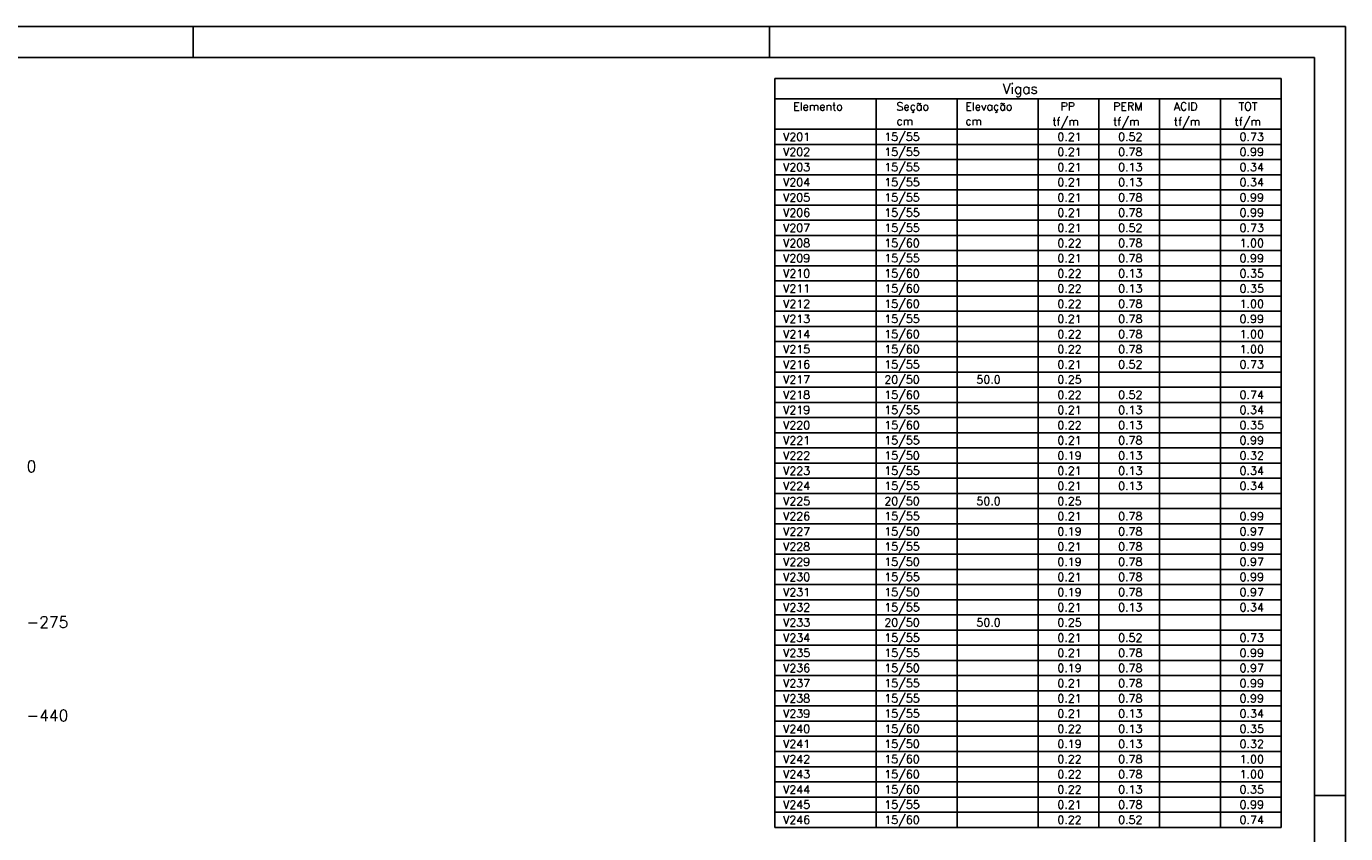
# Model space of a CAD drawing. Extents: x 0 to 119, y 0 to 84.
# Tile 19 of 19: x 77 to 119, y 58 to 84. Entities that reach past the tile are written whole.
import ezdxf

# ---------------------------------------------------------------- set-up
doc = ezdxf.new("R2010")
doc.units = 0
doc.header["$MEASUREMENT"] = 0
doc.layers.add('1', color=1, linetype='CONTINUOUS')
doc.layers.add('8', color=8, linetype='CONTINUOUS')
doc.styles.get("Standard").update_dxf_attribs({"font": 'ROMANS.SHX'})

msp = doc.modelspace()

# ---------------------------------------------------------------- linework, layer by layer
at = {"layer": '1', "linetype": 'Continuous'}
for p, q in [((0, 84.1), (118.9, 84.1)), ((81.9, 83.1), (81.9, 84.1)), ((100.4, 83.1), (100.4, 84.1)), ((118.9, 0), (118.9, 84.1)), ((100.58, 82.424), (100.58, 80.799)), ((100.58, 82.424), (116.83, 82.424)), ((116.83, 82.424), (116.83, 80.799)), ((100.58, 81.774), (116.83, 81.774)), ((103.83, 81.774), (103.83, 80.799)), ((106.43, 81.774), (106.43, 80.799)), ((109.03, 81.774), (109.03, 80.799)), ((110.98, 81.774), (110.98, 80.799)), ((112.93, 81.774), (112.93, 80.799)), ((114.88, 81.774), (114.88, 80.799)), ((100.58, 80.799), (116.83, 80.799)), ((100.58, 80.311), (100.58, 80.799)), ((103.83, 80.799), (103.83, 80.311)), ((106.43, 80.799), (106.43, 80.311)), ((109.03, 80.799), (109.03, 80.311)), ((110.98, 80.799), (110.98, 80.311)), ((112.93, 80.799), (112.93, 80.311)), ((114.88, 80.799), (114.88, 80.311)), ((116.83, 80.799), (116.83, 80.311)), ((100.58, 80.311), (116.83, 80.311)), ((100.58, 79.824), (100.58, 80.311)), ((103.83, 80.311), (103.83, 79.824)), ((106.43, 80.311), (106.43, 79.824)), ((109.03, 80.311), (109.03, 79.824)), ((110.98, 80.311), (110.98, 79.824)), ((112.93, 80.311), (112.93, 79.824)), ((114.88, 80.311), (114.88, 79.824)), ((116.83, 80.311), (116.83, 79.824)), ((100.58, 79.824), (116.83, 79.824)), ((100.58, 79.336), (100.58, 79.824)), ((103.83, 79.824), (103.83, 79.336)), ((106.43, 79.824), (106.43, 79.336)), ((109.03, 79.824), (109.03, 79.336)), ((110.98, 79.824), (110.98, 79.336)), ((112.93, 79.824), (112.93, 79.336)), ((114.88, 79.824), (114.88, 79.336)), ((116.83, 79.824), (116.83, 79.336)), ((100.58, 79.336), (116.83, 79.336)), ((100.58, 78.849), (100.58, 79.336)), ((103.83, 79.336), (103.83, 78.849)), ((106.43, 79.336), (106.43, 78.849)), ((109.03, 79.336), (109.03, 78.849)), ((110.98, 79.336), (110.98, 78.849)), ((112.93, 79.336), (112.93, 78.849)), ((114.88, 79.336), (114.88, 78.849)), ((116.83, 79.336), (116.83, 78.849)), ((100.58, 78.849), (116.83, 78.849)), ((100.58, 78.361), (100.58, 78.849)), ((103.83, 78.849), (103.83, 78.361)), ((106.43, 78.849), (106.43, 78.361)), ((109.03, 78.849), (109.03, 78.361)), ((110.98, 78.849), (110.98, 78.361)), ((112.93, 78.849), (112.93, 78.361)), ((114.88, 78.849), (114.88, 78.361)), ((116.83, 78.849), (116.83, 78.361)), ((100.58, 78.361), (116.83, 78.361)), ((100.58, 77.874), (100.58, 78.361)), ((103.83, 78.361), (103.83, 77.874)), ((106.43, 78.361), (106.43, 77.874)), ((109.03, 78.361), (109.03, 77.874)), ((110.98, 78.361), (110.98, 77.874)), ((112.93, 78.361), (112.93, 77.874)), ((114.88, 78.361), (114.88, 77.874)), ((116.83, 78.361), (116.83, 77.874)), ((100.58, 77.874), (116.83, 77.874)), ((100.58, 77.386), (100.58, 77.874)), ((103.83, 77.874), (103.83, 77.386)), ((106.43, 77.874), (106.43, 77.386)), ((109.03, 77.874), (109.03, 77.386)), ((110.98, 77.874), (110.98, 77.386)), ((112.93, 77.874), (112.93, 77.386)), ((114.88, 77.874), (114.88, 77.386)), ((116.83, 77.874), (116.83, 77.386)), ((100.58, 77.386), (116.83, 77.386)), ((100.58, 76.899), (100.58, 77.386)), ((103.83, 77.386), (103.83, 76.899)), ((106.43, 77.386), (106.43, 76.899)), ((109.03, 77.386), (109.03, 76.899)), ((110.98, 77.386), (110.98, 76.899)), ((112.93, 77.386), (112.93, 76.899)), ((114.88, 77.386), (114.88, 76.899)), ((116.83, 77.386), (116.83, 76.899)), ((100.58, 76.899), (116.83, 76.899)), ((100.58, 76.411), (100.58, 76.899)), ((103.83, 76.899), (103.83, 76.411)), ((106.43, 76.899), (106.43, 76.411)), ((109.03, 76.899), (109.03, 76.411)), ((110.98, 76.899), (110.98, 76.411)), ((112.93, 76.899), (112.93, 76.411)), ((114.88, 76.899), (114.88, 76.411)), ((116.83, 76.899), (116.83, 76.411)), ((100.58, 76.411), (116.83, 76.411)), ((100.58, 75.924), (100.58, 76.411)), ((103.83, 76.411), (103.83, 75.924)), ((106.43, 76.411), (106.43, 75.924)), ((109.03, 76.411), (109.03, 75.924)), ((110.98, 76.411), (110.98, 75.924)), ((112.93, 76.411), (112.93, 75.924)), ((114.88, 76.411), (114.88, 75.924)), ((116.83, 76.411), (116.83, 75.924)), ((100.58, 75.924), (116.83, 75.924)), ((100.58, 75.436), (100.58, 75.924)), ((103.83, 75.924), (103.83, 75.436)), ((106.43, 75.924), (106.43, 75.436)), ((109.03, 75.924), (109.03, 75.436)), ((110.98, 75.924), (110.98, 75.436)), ((112.93, 75.924), (112.93, 75.436)), ((114.88, 75.924), (114.88, 75.436)), ((116.83, 75.924), (116.83, 75.436)), ((100.58, 75.436), (116.83, 75.436)), ((100.58, 74.949), (100.58, 75.436)), ((103.83, 75.436), (103.83, 74.949)), ((106.43, 75.436), (106.43, 74.949)), ((109.03, 75.436), (109.03, 74.949)), ((110.98, 75.436), (110.98, 74.949)), ((112.93, 75.436), (112.93, 74.949)), ((114.88, 75.436), (114.88, 74.949)), ((116.83, 75.436), (116.83, 74.949)), ((100.58, 74.949), (116.83, 74.949)), ((100.58, 74.461), (100.58, 74.949)), ((103.83, 74.949), (103.83, 74.461)), ((106.43, 74.949), (106.43, 74.461)), ((109.03, 74.949), (109.03, 74.461)), ((110.98, 74.949), (110.98, 74.461)), ((112.93, 74.949), (112.93, 74.461)), ((114.88, 74.949), (114.88, 74.461)), ((116.83, 74.949), (116.83, 74.461)), ((100.58, 74.461), (116.83, 74.461)), ((100.58, 73.974), (100.58, 74.461)), ((103.83, 74.461), (103.83, 73.974)), ((106.43, 74.461), (106.43, 73.974)), ((109.03, 74.461), (109.03, 73.974)), ((110.98, 74.461), (110.98, 73.974)), ((112.93, 74.461), (112.93, 73.974)), ((114.88, 74.461), (114.88, 73.974)), ((116.83, 74.461), (116.83, 73.974)), ((100.58, 73.974), (116.83, 73.974)), ((100.58, 73.486), (100.58, 73.974)), ((103.83, 73.974), (103.83, 73.486)), ((106.43, 73.974), (106.43, 73.486)), ((109.03, 73.974), (109.03, 73.486)), ((110.98, 73.974), (110.98, 73.486)), ((112.93, 73.974), (112.93, 73.486)), ((114.88, 73.974), (114.88, 73.486)), ((116.83, 73.974), (116.83, 73.486)), ((100.58, 73.486), (116.83, 73.486)), ((100.58, 72.999), (100.58, 73.486)), ((103.83, 73.486), (103.83, 72.999)), ((106.43, 73.486), (106.43, 72.999)), ((109.03, 73.486), (109.03, 72.999)), ((110.98, 73.486), (110.98, 72.999)), ((112.93, 73.486), (112.93, 72.999)), ((114.88, 73.486), (114.88, 72.999)), ((116.83, 73.486), (116.83, 72.999)), ((100.58, 72.999), (116.83, 72.999)), ((100.58, 72.511), (100.58, 72.999)), ((103.83, 72.999), (103.83, 72.511)), ((106.43, 72.999), (106.43, 72.511)), ((109.03, 72.999), (109.03, 72.511)), ((110.98, 72.999), (110.98, 72.511)), ((112.93, 72.999), (112.93, 72.511)), ((114.88, 72.999), (114.88, 72.511)), ((116.83, 72.999), (116.83, 72.511)), ((100.58, 72.511), (116.83, 72.511)), ((100.58, 72.024), (100.58, 72.511)), ((103.83, 72.511), (103.83, 72.024)), ((106.43, 72.511), (106.43, 72.024)), ((109.03, 72.511), (109.03, 72.024)), ((110.98, 72.511), (110.98, 72.024)), ((112.93, 72.511), (112.93, 72.024)), ((114.88, 72.511), (114.88, 72.024)), ((116.83, 72.511), (116.83, 72.024)), ((100.58, 72.024), (116.83, 72.024)), ((100.58, 71.536), (100.58, 72.024)), ((103.83, 72.024), (103.83, 71.536)), ((106.43, 72.024), (106.43, 71.536)), ((109.03, 72.024), (109.03, 71.536)), ((110.98, 72.024), (110.98, 71.536)), ((112.93, 72.024), (112.93, 71.536)), ((114.88, 72.024), (114.88, 71.536)), ((116.83, 72.024), (116.83, 71.536)), ((100.58, 71.536), (116.83, 71.536)), ((100.58, 71.049), (100.58, 71.536)), ((103.83, 71.536), (103.83, 71.049)), ((106.43, 71.536), (106.43, 71.049)), ((109.03, 71.536), (109.03, 71.049)), ((110.98, 71.536), (110.98, 71.049)), ((112.93, 71.536), (112.93, 71.049)), ((114.88, 71.536), (114.88, 71.049)), ((116.83, 71.536), (116.83, 71.049)), ((100.58, 71.049), (116.83, 71.049)), ((100.58, 70.561), (100.58, 71.049)), ((103.83, 71.049), (103.83, 70.561)), ((106.43, 71.049), (106.43, 70.561)), ((109.03, 71.049), (109.03, 70.561)), ((110.98, 71.049), (110.98, 70.561)), ((112.93, 71.049), (112.93, 70.561)), ((114.88, 71.049), (114.88, 70.561)), ((116.83, 71.049), (116.83, 70.561)), ((100.58, 70.561), (116.83, 70.561)), ((100.58, 70.074), (100.58, 70.561)), ((103.83, 70.561), (103.83, 70.074)), ((106.43, 70.561), (106.43, 70.074)), ((109.03, 70.561), (109.03, 70.074)), ((110.98, 70.561), (110.98, 70.074)), ((112.93, 70.561), (112.93, 70.074)), ((114.88, 70.561), (114.88, 70.074)), ((116.83, 70.561), (116.83, 70.074)), ((100.58, 70.074), (116.83, 70.074)), ((100.58, 69.586), (100.58, 70.074)), ((103.83, 70.074), (103.83, 69.586)), ((106.43, 70.074), (106.43, 69.586)), ((109.03, 70.074), (109.03, 69.586)), ((110.98, 70.074), (110.98, 69.586)), ((112.93, 70.074), (112.93, 69.586)), ((114.88, 70.074), (114.88, 69.586)), ((116.83, 70.074), (116.83, 69.586)), ((100.58, 69.586), (116.83, 69.586)), ((100.58, 69.099), (100.58, 69.586)), ((103.83, 69.586), (103.83, 69.099)), ((106.43, 69.586), (106.43, 69.099)), ((109.03, 69.586), (109.03, 69.099)), ((110.98, 69.586), (110.98, 69.099)), ((112.93, 69.586), (112.93, 69.099)), ((114.88, 69.586), (114.88, 69.099)), ((116.83, 69.586), (116.83, 69.099)), ((100.58, 69.099), (116.83, 69.099)), ((100.58, 68.611), (100.58, 69.099)), ((103.83, 69.099), (103.83, 68.611)), ((106.43, 69.099), (106.43, 68.611)), ((109.03, 69.099), (109.03, 68.611)), ((110.98, 69.099), (110.98, 68.611)), ((112.93, 69.099), (112.93, 68.611)), ((114.88, 69.099), (114.88, 68.611)), ((116.83, 69.099), (116.83, 68.611)), ((100.58, 68.611), (116.83, 68.611)), ((100.58, 68.124), (100.58, 68.611)), ((103.83, 68.611), (103.83, 68.124)), ((106.43, 68.611), (106.43, 68.124)), ((109.03, 68.611), (109.03, 68.124)), ((110.98, 68.611), (110.98, 68.124)), ((112.93, 68.611), (112.93, 68.124)), ((114.88, 68.611), (114.88, 68.124)), ((116.83, 68.611), (116.83, 68.124)), ((100.58, 68.124), (116.83, 68.124)), ((100.58, 67.636), (100.58, 68.124)), ((103.83, 68.124), (103.83, 67.636)), ((106.43, 68.124), (106.43, 67.636)), ((109.03, 68.124), (109.03, 67.636)), ((110.98, 68.124), (110.98, 67.636)), ((112.93, 68.124), (112.93, 67.636)), ((114.88, 68.124), (114.88, 67.636)), ((116.83, 68.124), (116.83, 67.636)), ((100.58, 67.636), (116.83, 67.636)), ((100.58, 67.149), (100.58, 67.636)), ((103.83, 67.636), (103.83, 67.149)), ((106.43, 67.636), (106.43, 67.149)), ((109.03, 67.636), (109.03, 67.149)), ((110.98, 67.636), (110.98, 67.149)), ((112.93, 67.636), (112.93, 67.149)), ((114.88, 67.636), (114.88, 67.149)), ((116.83, 67.636), (116.83, 67.149)), ((100.58, 67.149), (116.83, 67.149)), ((100.58, 66.661), (100.58, 67.149)), ((103.83, 67.149), (103.83, 66.661)), ((106.43, 67.149), (106.43, 66.661)), ((109.03, 67.149), (109.03, 66.661)), ((110.98, 67.149), (110.98, 66.661)), ((112.93, 67.149), (112.93, 66.661)), ((114.88, 67.149), (114.88, 66.661)), ((116.83, 67.149), (116.83, 66.661)), ((100.58, 66.661), (116.83, 66.661)), ((100.58, 66.174), (100.58, 66.661)), ((103.83, 66.661), (103.83, 66.174)), ((106.43, 66.661), (106.43, 66.174)), ((109.03, 66.661), (109.03, 66.174)), ((110.98, 66.661), (110.98, 66.174)), ((112.93, 66.661), (112.93, 66.174)), ((114.88, 66.661), (114.88, 66.174)), ((116.83, 66.661), (116.83, 66.174)), ((100.58, 66.174), (116.83, 66.174)), ((100.58, 65.686), (100.58, 66.174)), ((103.83, 66.174), (103.83, 65.686)), ((106.43, 66.174), (106.43, 65.686)), ((109.03, 66.174), (109.03, 65.686)), ((110.98, 66.174), (110.98, 65.686)), ((112.93, 66.174), (112.93, 65.686)), ((114.88, 66.174), (114.88, 65.686)), ((116.83, 66.174), (116.83, 65.686)), ((100.58, 65.686), (116.83, 65.686)), ((100.58, 65.199), (100.58, 65.686)), ((103.83, 65.686), (103.83, 65.199)), ((106.43, 65.686), (106.43, 65.199)), ((109.03, 65.686), (109.03, 65.199)), ((110.98, 65.686), (110.98, 65.199)), ((112.93, 65.686), (112.93, 65.199)), ((114.88, 65.686), (114.88, 65.199)), ((116.83, 65.686), (116.83, 65.199)), ((100.58, 65.199), (116.83, 65.199)), ((100.58, 64.711), (100.58, 65.199)), ((103.83, 65.199), (103.83, 64.711)), ((106.43, 65.199), (106.43, 64.711)), ((109.03, 65.199), (109.03, 64.711)), ((110.98, 65.199), (110.98, 64.711)), ((112.93, 65.199), (112.93, 64.711)), ((114.88, 65.199), (114.88, 64.711)), ((116.83, 65.199), (116.83, 64.711)), ((100.58, 64.711), (116.83, 64.711)), ((100.58, 64.224), (100.58, 64.711)), ((103.83, 64.711), (103.83, 64.224)), ((106.43, 64.711), (106.43, 64.224)), ((109.03, 64.711), (109.03, 64.224)), ((110.98, 64.711), (110.98, 64.224)), ((112.93, 64.711), (112.93, 64.224)), ((114.88, 64.711), (114.88, 64.224)), ((116.83, 64.711), (116.83, 64.224)), ((100.58, 64.224), (116.83, 64.224)), ((100.58, 63.736), (100.58, 64.224)), ((103.83, 64.224), (103.83, 63.736)), ((106.43, 64.224), (106.43, 63.736)), ((109.03, 64.224), (109.03, 63.736)), ((110.98, 64.224), (110.98, 63.736)), ((112.93, 64.224), (112.93, 63.736)), ((114.88, 64.224), (114.88, 63.736)), ((116.83, 64.224), (116.83, 63.736)), ((100.58, 63.736), (116.83, 63.736)), ((100.58, 63.249), (100.58, 63.736)), ((103.83, 63.736), (103.83, 63.249)), ((106.43, 63.736), (106.43, 63.249)), ((109.03, 63.736), (109.03, 63.249)), ((110.98, 63.736), (110.98, 63.249)), ((112.93, 63.736), (112.93, 63.249)), ((114.88, 63.736), (114.88, 63.249)), ((116.83, 63.736), (116.83, 63.249)), ((100.58, 63.249), (116.83, 63.249)), ((100.58, 62.761), (100.58, 63.249)), ((103.83, 63.249), (103.83, 62.761)), ((106.43, 63.249), (106.43, 62.761)), ((109.03, 63.249), (109.03, 62.761)), ((110.98, 63.249), (110.98, 62.761)), ((112.93, 63.249), (112.93, 62.761)), ((114.88, 63.249), (114.88, 62.761)), ((116.83, 63.249), (116.83, 62.761)), ((100.58, 62.761), (116.83, 62.761)), ((100.58, 62.274), (100.58, 62.761)), ((103.83, 62.761), (103.83, 62.274)), ((106.43, 62.761), (106.43, 62.274)), ((109.03, 62.761), (109.03, 62.274)), ((110.98, 62.761), (110.98, 62.274)), ((112.93, 62.761), (112.93, 62.274)), ((114.88, 62.761), (114.88, 62.274)), ((116.83, 62.761), (116.83, 62.274)), ((100.58, 62.274), (116.83, 62.274)), ((100.58, 61.786), (100.58, 62.274)), ((103.83, 62.274), (103.83, 61.786)), ((106.43, 62.274), (106.43, 61.786)), ((109.03, 62.274), (109.03, 61.786)), ((110.98, 62.274), (110.98, 61.786)), ((112.93, 62.274), (112.93, 61.786)), ((114.88, 62.274), (114.88, 61.786)), ((116.83, 62.274), (116.83, 61.786)), ((100.58, 61.786), (116.83, 61.786)), ((100.58, 61.299), (100.58, 61.786)), ((103.83, 61.786), (103.83, 61.299)), ((106.43, 61.786), (106.43, 61.299)), ((109.03, 61.786), (109.03, 61.299)), ((110.98, 61.786), (110.98, 61.299)), ((112.93, 61.786), (112.93, 61.299)), ((114.88, 61.786), (114.88, 61.299)), ((116.83, 61.786), (116.83, 61.299)), ((100.58, 61.299), (116.83, 61.299)), ((100.58, 60.811), (100.58, 61.299)), ((103.83, 61.299), (103.83, 60.811)), ((106.43, 61.299), (106.43, 60.811)), ((109.03, 61.299), (109.03, 60.811)), ((110.98, 61.299), (110.98, 60.811)), ((112.93, 61.299), (112.93, 60.811)), ((114.88, 61.299), (114.88, 60.811)), ((116.83, 61.299), (116.83, 60.811)), ((100.58, 60.811), (116.83, 60.811)), ((100.58, 60.324), (100.58, 60.811)), ((103.83, 60.811), (103.83, 60.324)), ((106.43, 60.811), (106.43, 60.324)), ((109.03, 60.811), (109.03, 60.324)), ((110.98, 60.811), (110.98, 60.324)), ((112.93, 60.811), (112.93, 60.324)), ((114.88, 60.811), (114.88, 60.324)), ((116.83, 60.811), (116.83, 60.324)), ((100.58, 60.324), (116.83, 60.324)), ((100.58, 59.836), (100.58, 60.324)), ((103.83, 60.324), (103.83, 59.836)), ((106.43, 60.324), (106.43, 59.836)), ((109.03, 60.324), (109.03, 59.836)), ((110.98, 60.324), (110.98, 59.836)), ((112.93, 60.324), (112.93, 59.836)), ((114.88, 60.324), (114.88, 59.836)), ((116.83, 60.324), (116.83, 59.836)), ((100.58, 59.836), (116.83, 59.836)), ((100.58, 59.349), (100.58, 59.836)), ((103.83, 59.836), (103.83, 59.349)), ((106.43, 59.836), (106.43, 59.349)), ((109.03, 59.836), (109.03, 59.349)), ((110.98, 59.836), (110.98, 59.349)), ((112.93, 59.836), (112.93, 59.349)), ((114.88, 59.836), (114.88, 59.349)), ((116.83, 59.836), (116.83, 59.349)), ((100.58, 59.349), (116.83, 59.349)), ((100.58, 58.861), (100.58, 59.349)), ((103.83, 59.349), (103.83, 58.861)), ((106.43, 59.349), (106.43, 58.861)), ((109.03, 59.349), (109.03, 58.861)), ((110.98, 59.349), (110.98, 58.861)), ((112.93, 59.349), (112.93, 58.861)), ((114.88, 59.349), (114.88, 58.861)), ((116.83, 59.349), (116.83, 58.861)), ((117.9, 59.4), (118.9, 59.4)), ((100.58, 58.861), (116.83, 58.861)), ((100.58, 58.374), (100.58, 58.861)), ((103.83, 58.861), (103.83, 58.374)), ((106.43, 58.861), (106.43, 58.374)), ((109.03, 58.861), (109.03, 58.374)), ((110.98, 58.861), (110.98, 58.374)), ((112.93, 58.861), (112.93, 58.374)), ((114.88, 58.861), (114.88, 58.374)), ((116.83, 58.861), (116.83, 58.374)), ((100.58, 58.374), (116.83, 58.374))]:
    msp.add_line(p, q, dxfattribs=at)
at = {"layer": '8', "linetype": 'Continuous'}
for p in [(2.5, 83.1), (117.9, 1)]:
    msp.add_line(p, (117.9, 83.1), dxfattribs=at)

# ---------------------------------------------------------------- texts
at = {"layer": '1', "linetype": 'Continuous'}
for s, height, p in [('Vigas', 0.325, (107.892, 81.936)), ('Elemento', 0.26, (101.165, 81.4)), ('Seção', 0.26, (104.48, 81.4)), ('Elevação', 0.26, (106.69, 81.4)), ('PP', 0.26, (109.745, 81.4)), ('PERM', 0.26, (111.435, 81.4)), ('ACID', 0.26, (113.385, 81.4)), ('TOT', 0.26, (115.465, 81.4)), ('cm', 0.26, (104.48, 80.929)), ('cm', 0.26, (106.69, 80.929)), ('tf/m', 0.26, (109.485, 80.912)), ('tf/m', 0.26, (111.435, 80.912)), ('tf/m', 0.26, (113.385, 80.912)), ('tf/m', 0.26, (115.335, 80.912)), ('V201', 0.26, (100.84, 80.425)), ('15/55', 0.26, (104.09, 80.425)), ('  0.21', 0.26, (109.29, 80.425)), ('  0.52', 0.26, (111.24, 80.425)), ('  0.73', 0.26, (115.14, 80.425)), ('V202', 0.26, (100.84, 79.938)), ('15/55', 0.26, (104.09, 79.938)), ('  0.21', 0.26, (109.29, 79.938)), ('  0.78', 0.26, (111.24, 79.938)), ('  0.99', 0.26, (115.14, 79.938)), ('V203', 0.26, (100.84, 79.45)), ('15/55', 0.26, (104.09, 79.45)), ('  0.21', 0.26, (109.29, 79.45)), ('  0.13', 0.26, (111.24, 79.45)), ('  0.34', 0.26, (115.14, 79.45)), ('V204', 0.26, (100.84, 78.963)), ('15/55', 0.26, (104.09, 78.963)), ('  0.21', 0.26, (109.29, 78.963)), ('  0.13', 0.26, (111.24, 78.963)), ('  0.34', 0.26, (115.14, 78.963)), ('V205', 0.26, (100.84, 78.475)), ('15/55', 0.26, (104.09, 78.475)), ('  0.21', 0.26, (109.29, 78.475)), ('  0.78', 0.26, (111.24, 78.475)), ('  0.99', 0.26, (115.14, 78.475)), ('V206', 0.26, (100.84, 77.988)), ('15/55', 0.26, (104.09, 77.988)), ('  0.21', 0.26, (109.29, 77.988)), ('  0.78', 0.26, (111.24, 77.988)), ('  0.99', 0.26, (115.14, 77.988)), ('V207', 0.26, (100.84, 77.5)), ('15/55', 0.26, (104.09, 77.5)), ('  0.21', 0.26, (109.29, 77.5)), ('  0.52', 0.26, (111.24, 77.5)), ('  0.73', 0.26, (115.14, 77.5)), ('V208', 0.26, (100.84, 77.012)), ('15/60', 0.26, (104.09, 77.012)), ('  0.22', 0.26, (109.29, 77.012)), ('  0.78', 0.26, (111.24, 77.012)), ('  1.00', 0.26, (115.14, 77.012)), ('V209', 0.26, (100.84, 76.525)), ('15/55', 0.26, (104.09, 76.525)), ('  0.21', 0.26, (109.29, 76.525)), ('  0.78', 0.26, (111.24, 76.525)), ('  0.99', 0.26, (115.14, 76.525)), ('V210', 0.26, (100.84, 76.037)), ('15/60', 0.26, (104.09, 76.037)), ('  0.22', 0.26, (109.29, 76.037)), ('  0.13', 0.26, (111.24, 76.037)), ('  0.35', 0.26, (115.14, 76.037)), ('V211', 0.26, (100.84, 75.55)), ('15/60', 0.26, (104.09, 75.55)), ('  0.22', 0.26, (109.29, 75.55)), ('  0.13', 0.26, (111.24, 75.55)), ('  0.35', 0.26, (115.14, 75.55)), ('V212', 0.26, (100.84, 75.062)), ('15/60', 0.26, (104.09, 75.062)), ('  0.22', 0.26, (109.29, 75.062)), ('  0.78', 0.26, (111.24, 75.062)), ('  1.00', 0.26, (115.14, 75.062)), ('V213', 0.26, (100.84, 74.575)), ('15/55', 0.26, (104.09, 74.575)), ('  0.21', 0.26, (109.29, 74.575)), ('  0.78', 0.26, (111.24, 74.575)), ('  0.99', 0.26, (115.14, 74.575)), ('V214', 0.26, (100.84, 74.088)), ('15/60', 0.26, (104.09, 74.088)), ('  0.22', 0.26, (109.29, 74.088)), ('  0.78', 0.26, (111.24, 74.088)), ('  1.00', 0.26, (115.14, 74.088)), ('V215', 0.26, (100.84, 73.6)), ('15/60', 0.26, (104.09, 73.6)), ('  0.22', 0.26, (109.29, 73.6)), ('  0.78', 0.26, (111.24, 73.6)), ('  1.00', 0.26, (115.14, 73.6)), ('V216', 0.26, (100.84, 73.113)), ('15/55', 0.26, (104.09, 73.113)), ('  0.21', 0.26, (109.29, 73.113)), ('  0.52', 0.26, (111.24, 73.113)), ('  0.73', 0.26, (115.14, 73.113)), ('V217', 0.26, (100.84, 72.625)), ('20/50', 0.26, (104.09, 72.625)), ('  50.0', 0.26, (106.69, 72.625)), ('  0.25', 0.26, (109.29, 72.625)), ('V218', 0.26, (100.84, 72.137)), ('15/60', 0.26, (104.09, 72.137)), ('  0.22', 0.26, (109.29, 72.137)), ('  0.52', 0.26, (111.24, 72.137)), ('  0.74', 0.26, (115.14, 72.137)), ('V219', 0.26, (100.84, 71.65)), ('15/55', 0.26, (104.09, 71.65)), ('  0.21', 0.26, (109.29, 71.65)), ('  0.13', 0.26, (111.24, 71.65)), ('  0.34', 0.26, (115.14, 71.65)), ('V220', 0.26, (100.84, 71.162)), ('15/60', 0.26, (104.09, 71.162)), ('  0.22', 0.26, (109.29, 71.162)), ('  0.13', 0.26, (111.24, 71.162)), ('  0.35', 0.26, (115.14, 71.162)), ('V221', 0.26, (100.84, 70.675)), ('15/55', 0.26, (104.09, 70.675)), ('  0.21', 0.26, (109.29, 70.675)), ('  0.78', 0.26, (111.24, 70.675)), ('  0.99', 0.26, (115.14, 70.675)), ('V222', 0.26, (100.84, 70.187)), ('15/50', 0.26, (104.09, 70.187)), ('  0.19', 0.26, (109.29, 70.187)), ('  0.13', 0.26, (111.24, 70.187)), ('  0.32', 0.26, (115.14, 70.187)), ('0', 0.364, (76.553, 69.786)), ('V223', 0.26, (100.84, 69.7)), ('15/55', 0.26, (104.09, 69.7)), ('  0.21', 0.26, (109.29, 69.7)), ('  0.13', 0.26, (111.24, 69.7)), ('  0.34', 0.26, (115.14, 69.7)), ('V224', 0.26, (100.84, 69.213)), ('15/55', 0.26, (104.09, 69.213)), ('  0.21', 0.26, (109.29, 69.213)), ('  0.13', 0.26, (111.24, 69.213)), ('  0.34', 0.26, (115.14, 69.213)), ('V225', 0.26, (100.84, 68.725)), ('20/50', 0.26, (104.09, 68.725)), ('  50.0', 0.26, (106.69, 68.725)), ('  0.25', 0.26, (109.29, 68.725)), ('V226', 0.26, (100.84, 68.238)), ('15/55', 0.26, (104.09, 68.238)), ('  0.21', 0.26, (109.29, 68.238)), ('  0.78', 0.26, (111.24, 68.238)), ('  0.99', 0.26, (115.14, 68.238)), ('V227', 0.26, (100.84, 67.75)), ('15/50', 0.26, (104.09, 67.75)), ('  0.19', 0.26, (109.29, 67.75)), ('  0.78', 0.26, (111.24, 67.75)), ('  0.97', 0.26, (115.14, 67.75)), ('V228', 0.26, (100.84, 67.263)), ('15/55', 0.26, (104.09, 67.263)), ('  0.21', 0.26, (109.29, 67.263)), ('  0.78', 0.26, (111.24, 67.263)), ('  0.99', 0.26, (115.14, 67.263)), ('V229', 0.26, (100.84, 66.775)), ('15/50', 0.26, (104.09, 66.775)), ('  0.19', 0.26, (109.29, 66.775)), ('  0.78', 0.26, (111.24, 66.775)), ('  0.97', 0.26, (115.14, 66.775)), ('V230', 0.26, (100.84, 66.287)), ('15/55', 0.26, (104.09, 66.287)), ('  0.21', 0.26, (109.29, 66.287)), ('  0.78', 0.26, (111.24, 66.287)), ('  0.99', 0.26, (115.14, 66.287)), ('15/50', 0.26, (104.09, 65.8)), ('V231', 0.26, (100.84, 65.8)), ('  0.19', 0.26, (109.29, 65.8)), ('  0.78', 0.26, (111.24, 65.8)), ('  0.97', 0.26, (115.14, 65.8)), ('V232', 0.26, (100.84, 65.312)), ('15/55', 0.26, (104.09, 65.312)), ('  0.21', 0.26, (109.29, 65.312)), ('  0.13', 0.26, (111.24, 65.312)), ('  0.34', 0.26, (115.14, 65.312)), ('-275', 0.3636, (76.553, 64.786)), ('V233', 0.26, (100.84, 64.825)), ('20/50', 0.26, (104.09, 64.825)), ('  50.0', 0.26, (106.69, 64.825)), ('  0.25', 0.26, (109.29, 64.825)), ('V234', 0.26, (100.84, 64.337)), ('15/55', 0.26, (104.09, 64.337)), ('  0.21', 0.26, (109.29, 64.337)), ('  0.52', 0.26, (111.24, 64.337)), ('  0.73', 0.26, (115.14, 64.337)), ('V235', 0.26, (100.84, 63.85)), ('15/55', 0.26, (104.09, 63.85)), ('  0.21', 0.26, (109.29, 63.85)), ('  0.78', 0.26, (111.24, 63.85)), ('  0.99', 0.26, (115.14, 63.85)), ('V236', 0.26, (100.84, 63.363)), ('15/50', 0.26, (104.09, 63.363)), ('  0.19', 0.26, (109.29, 63.363)), ('  0.78', 0.26, (111.24, 63.363)), ('  0.97', 0.26, (115.14, 63.363)), ('V237', 0.26, (100.84, 62.875)), ('15/55', 0.26, (104.09, 62.875)), ('  0.21', 0.26, (109.29, 62.875)), ('  0.78', 0.26, (111.24, 62.875)), ('  0.99', 0.26, (115.14, 62.875)), ('V238', 0.26, (100.84, 62.388)), ('15/55', 0.26, (104.09, 62.388)), ('  0.21', 0.26, (109.29, 62.388)), ('  0.78', 0.26, (111.24, 62.388)), ('  0.99', 0.26, (115.14, 62.388)), ('-440', 0.3636, (76.553, 61.786)), ('V239', 0.26, (100.84, 61.9)), ('15/55', 0.26, (104.09, 61.9)), ('  0.21', 0.26, (109.29, 61.9)), ('  0.13', 0.26, (111.24, 61.9)), ('  0.34', 0.26, (115.14, 61.9)), ('V240', 0.26, (100.84, 61.412)), ('15/60', 0.26, (104.09, 61.412)), ('  0.22', 0.26, (109.29, 61.412)), ('  0.13', 0.26, (111.24, 61.412)), ('  0.35', 0.26, (115.14, 61.412)), ('V241', 0.26, (100.84, 60.925)), ('15/50', 0.26, (104.09, 60.925)), ('  0.19', 0.26, (109.29, 60.925)), ('  0.13', 0.26, (111.24, 60.925)), ('  0.32', 0.26, (115.14, 60.925)), ('V242', 0.26, (100.84, 60.437)), ('15/60', 0.26, (104.09, 60.437)), ('  0.22', 0.26, (109.29, 60.437)), ('  0.78', 0.26, (111.24, 60.437)), ('  1.00', 0.26, (115.14, 60.437)), ('V243', 0.26, (100.84, 59.95)), ('15/60', 0.26, (104.09, 59.95)), ('  0.22', 0.26, (109.29, 59.95)), ('  0.78', 0.26, (111.24, 59.95)), ('  1.00', 0.26, (115.14, 59.95)), ('V244', 0.26, (100.84, 59.462)), ('15/60', 0.26, (104.09, 59.462)), ('  0.22', 0.26, (109.29, 59.462)), ('  0.13', 0.26, (111.24, 59.462)), ('  0.35', 0.26, (115.14, 59.462)), ('V245', 0.26, (100.84, 58.975)), ('15/55', 0.26, (104.09, 58.975)), ('  0.21', 0.26, (109.29, 58.975)), ('  0.78', 0.26, (111.24, 58.975)), ('  0.99', 0.26, (115.14, 58.975)), ('V246', 0.26, (100.84, 58.488)), ('15/60', 0.26, (104.09, 58.488)), ('  0.22', 0.26, (109.29, 58.488)), ('  0.52', 0.26, (111.24, 58.488)), ('  0.74', 0.26, (115.14, 58.488))]:
    msp.add_text(s, height=height, dxfattribs=at).set_placement(p)

doc.saveas('drawing.dxf')
